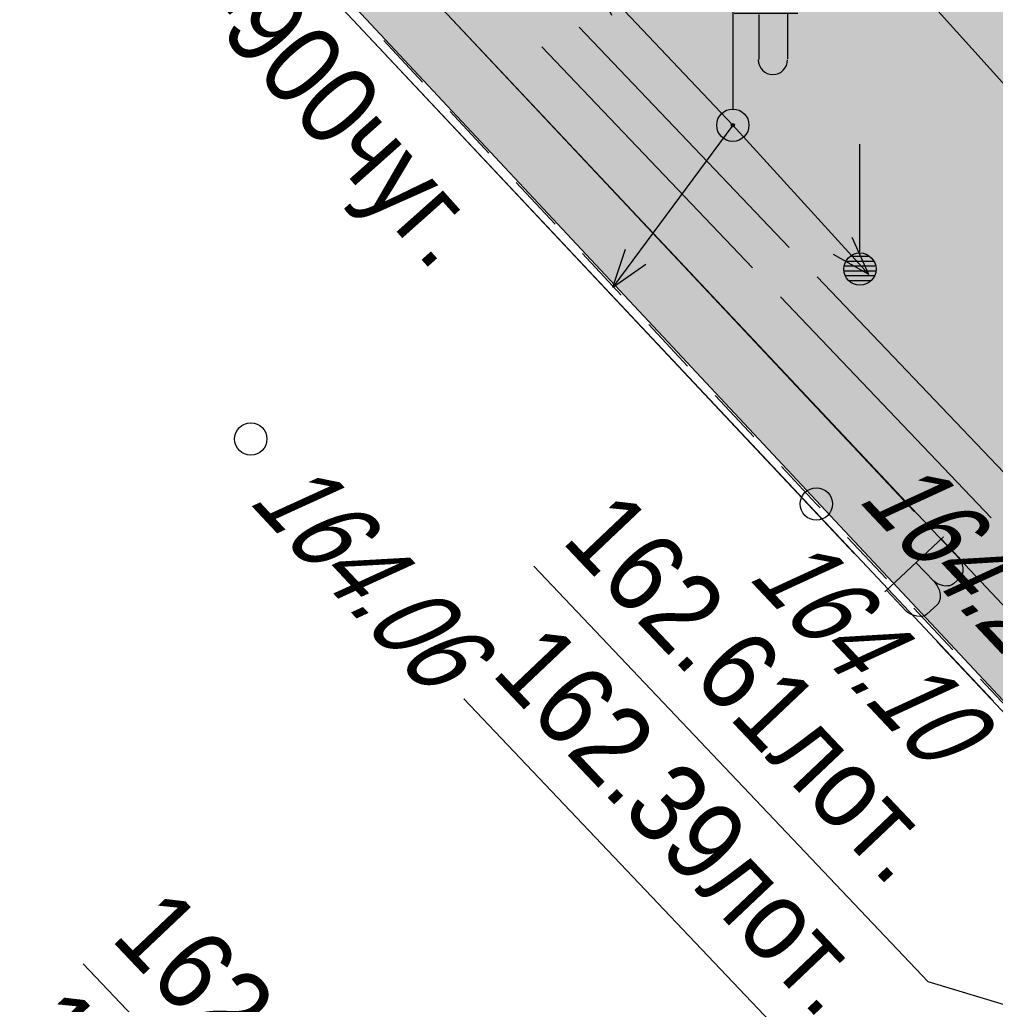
# Model space of a CAD drawing. Header units: millimetres. Extents: x 4385 to 11928, y 17253 to 36963.
# Tile 168 of 256: x 5909 to 5921, y 18707 to 18719. Entities that reach past the tile are written whole.
import ezdxf
from ezdxf.enums import TextEntityAlignment as Align

# ---------------------------------------------------------------- set-up
doc = ezdxf.new("R2010")
doc.units = ezdxf.units.MM
for name, color, linetype, lineweight in [('Геоподоснова_34179-21 от 9.08.21$0$Водопровод', 7, 'Continuous', 25), ('Геоподоснова_34179-21 от 9.08.21$0$Водопровод проектный', 7, 'Continuous', 25), ('Геоподоснова_34179-21 от 9.08.21$0$Водосток', 7, 'Continuous', 25), ('Геоподоснова_34179-21 от 9.08.21$0$Горизонтали', 7, 'Continuous', 25), ('Геоподоснова_34179-21 от 9.08.21$0$Граница улицы', 7, 'Continuous', 25), ('Геоподоснова_34179-21 от 9.08.21$0$Кабель Мосэнерго', 7, 'Continuous', 25), ('Геоподоснова_34179-21 от 9.08.21$0$Красные линии', 7, 'Continuous', 25), ('Геоподоснова_34179-21 от 9.08.21$0$Столбы', 7, 'Continuous', 25), ('Геоподоснова_34179-21 от 9.08.21$0$Фонари', 7, 'Continuous', 25), ('ГП_реконстр_Ботаническая$0$ГП_дороги_УДС', 205, 'Continuous', 5)]:
    doc.layers.add(name, color=color, linetype=linetype, lineweight=lineweight)
doc.layers.add('ГП_реконстр_Ботаническая$0$ГП_озел_проект_УДС', color=7, linetype='Continuous', lineweight=0, true_color=0xbedfd7, transparency=0.5)
doc.styles.add('Геоподоснова_34179-21 от 9.08.21$0$Style-RUSSIAN_1251', font='RUSSIAN_1251.shx')
doc.styles.add('Геоподоснова_34179-21 от 9.08.21$0$Style-RUSSIAN_1251 I 0.32289', font='RUSSIAN_1251.shx', dxfattribs={"oblique": 18.5})

# ---------------------------------------------------------------- blocks, each defined once
blk = doc.blocks.new('Геоподоснова_34179-21 от 9.08.21$0$PIKET_69')
at = {"layer": 'Геоподоснова_34179-21 от 9.08.21$0$Горизонтали', "color": 7, "linetype": 'Continuous', "lineweight": 25}
blk.add_arc((0, 0), 0.2, 0, 360, dxfattribs=at)
blk = doc.blocks.new('Геоподоснова_34179-21 от 9.08.21$0$FONAR5_5')
at = {"layer": 'Геоподоснова_34179-21 от 9.08.21$0$Фонари', "color": 7, "linetype": 'Continuous', "lineweight": 25}
for p, q in [((0.003, 0.2), (0.003, 1.641)), ((0.017, 1.388), (0.805, 1.388)), ((0.322, 1.371), (0.322, 0.816)), ((0.676, 1.378), (0.676, 0.823))]:
    blk.add_line(p, q, dxfattribs=at)
for centre, radius, start, end in [((0.496, 0.809), 0.181, 180, 0), ((0, 0), 0.2, 0, 360), ((0, 0), 0.02, 0, 360)]:
    blk.add_arc(centre, radius, start, end, dxfattribs=at)
blk = doc.blocks.new('Геоподоснова_34179-21 от 9.08.21$0$STRFON_9')
at = {"layer": 'Геоподоснова_34179-21 от 9.08.21$0$Фонари', "color": 7, "linetype": 'Continuous', "lineweight": 25, "flags": 128}
for points in [[(2.5, 0), (2.025, 0.157)], [(0, 0), (2.5, 0)], [(2.5, 0), (2.025, -0.156)]]:
    blk.add_lwpolyline(points, dxfattribs=at)
blk = doc.blocks.new('Геоподоснова_34179-21 от 9.08.21$0$STRFON_10')
at = {"layer": 'Геоподоснова_34179-21 от 9.08.21$0$Фонари', "color": 7, "linetype": 'Continuous', "lineweight": 25, "flags": 128}
for points in [[(2.5, 0), (2.025, 0.156)], [(0, 0), (2.5, 0)], [(2.5, 0), (2.025, -0.156)]]:
    blk.add_lwpolyline(points, dxfattribs=at)
blk = doc.blocks.new('Геоподоснова_34179-21 от 9.08.21$0$STRFON_11')
at = {"layer": 'Геоподоснова_34179-21 от 9.08.21$0$Фонари', "color": 7, "linetype": 'Continuous', "lineweight": 25, "flags": 128}
for points in [[(2.499, 0), (2.025, 0.157)], [(0, 0), (2.499, 0)], [(2.499, 0), (2.025, -0.156)]]:
    blk.add_lwpolyline(points, dxfattribs=at)
blk = doc.blocks.new('Геоподоснова_34179-21 от 9.08.21$0$PIKET_95')
at = {"layer": 'Геоподоснова_34179-21 от 9.08.21$0$Горизонтали', "color": 7, "linetype": 'Continuous', "lineweight": 25}
blk.add_arc((0, 0), 0.2, 0, 360, dxfattribs=at)
blk = doc.blocks.new('Геоподоснова_34179-21 от 9.08.21$0$STOLBM_8')
at = {"layer": 'Геоподоснова_34179-21 от 9.08.21$0$Столбы', "color": 7, "linetype": 'Continuous', "lineweight": 25}
for p, q in [((0, 0.214), (0, 1.547)), ((-0.104, 0.16), (0.103, 0.16)), ((-0.186, 0.04), (0.187, 0.04)), ((-0.169, 0.1), (0.167, 0.1)), ((-0.195, -0.02), (0.194, -0.02)), ((-0.173, -0.08), (0.177, -0.08)), ((-0.133, -0.14), (0.129, -0.14))]:
    blk.add_line(p, q, dxfattribs=at)
blk.add_arc((0, 0), 0.2, 0, 360, dxfattribs=at)
blk = doc.blocks.new('Геоподоснова_34179-21 от 9.08.21$0$msdElementTypeLineString_80')
at = {"layer": 'Геоподоснова_34179-21 от 9.08.21$0$Граница улицы', "color": 7, "linetype": 'Continuous', "lineweight": 25}
for p, q in [((3.866, 190.755), (4.346, 190.241)), ((4.687, 189.875), (5.167, 189.361)), ((5.508, 188.996), (5.988, 188.482)), ((6.329, 188.116), (6.808, 187.603)), ((7.15, 187.237), (7.629, 186.723)), ((7.971, 186.358), (8.45, 185.844)), ((9.613, 184.599), (10.094, 184.086)), ((10.435, 183.721), (10.916, 183.208)), ((11.258, 182.843), (11.738, 182.33))]:
    blk.add_line(p, q, dxfattribs=at)
at = {"layer": 'Геоподоснова_34179-21 от 9.08.21$0$Граница улицы', "color": 7, "linetype": 'Continuous', "lineweight": 25, "flags": 128}
blk.add_lwpolyline([(8.792, 185.478), (9.225, 185.014), (9.271, 184.964)], dxfattribs=at)
blk = doc.blocks.new('Геоподоснова_34179-21 от 9.08.21$0$msdElementTypeLineString_324')
at = {"layer": 'Геоподоснова_34179-21 от 9.08.21$0$Водопровод', "color": 7, "linetype": 'Continuous', "lineweight": 25}
blk.add_line((0.001, 31.307), (7.622, 22.814), dxfattribs=at)
blk = doc.blocks.new('Геоподоснова_34179-21 от 9.08.21$0$msdElementTypeMultiLine_154')
at = {"layer": 'Геоподоснова_34179-21 от 9.08.21$0$Водопровод', "color": 7, "linetype": 'Continuous', "lineweight": 25}
blk.add_blockref('Геоподоснова_34179-21 от 9.08.21$0$msdElementTypeLineString_324', (0.5, 0.5), dxfattribs=at)
blk = doc.blocks.new('Геоподоснова_34179-21 от 9.08.21$0$msdElementTypeLineString_410')
at = {"layer": 'Геоподоснова_34179-21 от 9.08.21$0$Водопровод', "color": 7, "linetype": 'Continuous', "lineweight": 25}
blk.add_line((0, 31.316), (9.709, 20.977), dxfattribs=at)
blk = doc.blocks.new('Геоподоснова_34179-21 от 9.08.21$0$msdElementTypeLineString_411')
at = {"layer": 'Геоподоснова_34179-21 от 9.08.21$0$Водопровод', "color": 7, "linetype": 'Continuous', "lineweight": 25}
for p, q in [((0.001, 31.515), (9.802, 21.078)), ((10.829, 19.984), (20.631, 9.547))]:
    blk.add_line(p, q, dxfattribs=at)
blk = doc.blocks.new('Геоподоснова_34179-21 от 9.08.21$0$msdElementTypeLineString_412')
at = {"layer": 'Геоподоснова_34179-21 от 9.08.21$0$Водопровод', "color": 7, "linetype": 'Continuous', "lineweight": 25}
for p, q in [((10.99, 21.473), (10.263, 20.79)), ((10.651, 21.155), (10.871, 20.921)), ((10.286, 20.812), (10.534, 20.548))]:
    blk.add_line(p, q, dxfattribs=at)
at = {"layer": 'Геоподоснова_34179-21 от 9.08.21$0$Водопровод', "color": 7, "linetype": 'Continuous', "lineweight": 25, "flags": 128}
blk.add_lwpolyline([(10.963, 21.447), (11.181, 21.215), (11.198, 21.189), (11.219, 21.14), (11.23, 21.087), (11.232, 21.063), (11.23, 21.038), (11.223, 21.01), (11.21, 20.98), (11.201, 20.967), (11.117, 20.888), (11.097, 20.877), (11.066, 20.866), (11.041, 20.863), (11.014, 20.861), (10.98, 20.867), (10.942, 20.88), (10.911, 20.895), (10.871, 20.921), (10.895, 20.89), (10.915, 20.863), (10.938, 20.817), (10.946, 20.784), (10.951, 20.751), (10.949, 20.707), (10.937, 20.668), (10.92, 20.639), (10.781, 20.509), (10.765, 20.499), (10.739, 20.489), (10.703, 20.484), (10.661, 20.488), (10.628, 20.495), (10.581, 20.515), (10.555, 20.529), (10.534, 20.548)], dxfattribs=at)
blk = doc.blocks.new('Геоподоснова_34179-21 от 9.08.21$0$msdElementTypeMultiLine_223')
at = {"layer": 'Геоподоснова_34179-21 от 9.08.21$0$Водопровод', "color": 7, "linetype": 'Continuous', "lineweight": 25}
for name, p in [('Геоподоснова_34179-21 от 9.08.21$0$msdElementTypeLineString_410', (0.92, 0.81)), ('Геоподоснова_34179-21 от 9.08.21$0$msdElementTypeLineString_411', (0.081, 0.189)), ('Геоподоснова_34179-21 от 9.08.21$0$msdElementTypeLineString_412', (0, 0))]:
    blk.add_blockref(name, p, dxfattribs=at)
blk = doc.blocks.new('Геоподоснова_34179-21 от 9.08.21$0$DIMTXT_29')
at = {"layer": 'Геоподоснова_34179-21 от 9.08.21$0$Водосток', "color": 30, "linetype": 'Continuous', "lineweight": 25}
for q in [(-0.252, 0.899), (-0.68, 0.641)]:
    blk.add_line((0, 0), q, dxfattribs=at)
at = {"layer": 'Геоподоснова_34179-21 от 9.08.21$0$Водосток', "color": 30, "linetype": 'Continuous', "lineweight": 25, "flags": 128}
blk.add_lwpolyline([(0, 0), (-2.904, 4.8), (-8.04, 10.214)], dxfattribs=at)
at = {"layer": 'Геоподоснова_34179-21 от 9.08.21$0$Водосток', "color": 30, "linetype": 'Continuous', "lineweight": 25, "style": 'Геоподоснова_34179-21 от 9.08.21$0$Style-RUSSIAN_1251', "width": 0.899998}
blk.add_text('162.00лот.', height=1, rotation=313.4912, dxfattribs=at).set_placement((-6.988, 11.212), align=Align.TOP_LEFT)
blk = doc.blocks.new('Геоподоснова_34179-21 от 9.08.21$0$DIMTXT_30')
at = {"layer": 'Геоподоснова_34179-21 от 9.08.21$0$Водосток', "color": 30, "linetype": 'Continuous', "lineweight": 25}
for q in [(-0.822, 0.444), (-0.933, -0.044)]:
    blk.add_line((0, 0), q, dxfattribs=at)
at = {"layer": 'Геоподоснова_34179-21 от 9.08.21$0$Водосток', "color": 30, "linetype": 'Continuous', "lineweight": 25, "flags": 128}
blk.add_lwpolyline([(0, 0), (-5.024, 1.145), (-10.14, 6.538)], dxfattribs=at)
at = {"layer": 'Геоподоснова_34179-21 от 9.08.21$0$Водосток', "color": 30, "linetype": 'Continuous', "lineweight": 25, "style": 'Геоподоснова_34179-21 от 9.08.21$0$Style-RUSSIAN_1251', "width": 0.899998}
blk.add_text('162.39лот.', height=1, rotation=313.4912, dxfattribs=at).set_placement((-9.088, 7.536), align=Align.TOP_LEFT)
blk = doc.blocks.new('Геоподоснова_34179-21 от 9.08.21$0$DIMTXT_53')
at = {"layer": 'Геоподоснова_34179-21 от 9.08.21$0$Водосток', "color": 30, "linetype": 'Continuous', "lineweight": 25}
for q in [(-0.436, 0.826), (-0.8, 0.482)]:
    blk.add_line((0, 0), q, dxfattribs=at)
at = {"layer": 'Геоподоснова_34179-21 от 9.08.21$0$Водосток', "color": 30, "linetype": 'Continuous', "lineweight": 25, "flags": 128}
blk.add_lwpolyline([(0, 0), (-4.716, 4.992), (-9.623, 10.164)], dxfattribs=at)
at = {"layer": 'Геоподоснова_34179-21 от 9.08.21$0$Водосток', "color": 30, "linetype": 'Continuous', "lineweight": 25, "style": 'Геоподоснова_34179-21 от 9.08.21$0$Style-RUSSIAN_1251', "width": 0.899998}
blk.add_text('162.14лот.', height=1, rotation=313.4912, dxfattribs=at).set_placement((-8.571, 11.162), align=Align.TOP_LEFT)
blk = doc.blocks.new('Геоподоснова_34179-21 от 9.08.21$0$DIMTXT_66')
at = {"layer": 'Геоподоснова_34179-21 от 9.08.21$0$Водосток', "color": 30, "linetype": 'Continuous', "lineweight": 25}
for q in [(-0.789, 0.5), (-0.934, 0.021)]:
    blk.add_line((0, 0), q, dxfattribs=at)
at = {"layer": 'Геоподоснова_34179-21 от 9.08.21$0$Водосток', "color": 30, "linetype": 'Continuous', "lineweight": 25, "flags": 128}
blk.add_lwpolyline([(0, 0), (-5.07, 1.532), (-9.954, 6.681)], dxfattribs=at)
at = {"layer": 'Геоподоснова_34179-21 от 9.08.21$0$Водосток', "color": 30, "linetype": 'Continuous', "lineweight": 25, "style": 'Геоподоснова_34179-21 от 9.08.21$0$Style-RUSSIAN_1251', "width": 0.899998}
blk.add_text('162.61лот.', height=1, rotation=313.4911, dxfattribs=at).set_placement((-8.902, 7.679), align=Align.TOP_LEFT)
blk = doc.blocks.new('Геоподоснова_34179-21 от 9.08.21$0$msdElementTypeLineString_861')
at = {"layer": 'Геоподоснова_34179-21 от 9.08.21$0$Водопровод проектный', "color": 7, "linetype": 'Continuous', "lineweight": 25}
blk.add_line((2.295, 92.473), (11.341, 82.848), dxfattribs=at)
blk = doc.blocks.new('Геоподоснова_34179-21 от 9.08.21$0$msdElementTypeLineString_862')
at = {"layer": 'Геоподоснова_34179-21 от 9.08.21$0$Водопровод проектный', "color": 7, "linetype": 'Continuous', "lineweight": 25}
blk.add_line((2.478, 92.478), (11.526, 82.851), dxfattribs=at)
blk = doc.blocks.new('Геоподоснова_34179-21 от 9.08.21$0$msdElementTypeMultiLine_531')
at = {"layer": 'Геоподоснова_34179-21 от 9.08.21$0$Водопровод проектный', "color": 7, "linetype": 'Continuous', "lineweight": 25}
for name, p in [('Геоподоснова_34179-21 от 9.08.21$0$msdElementTypeLineString_861', (0.92, 0.811)), ('Геоподоснова_34179-21 от 9.08.21$0$msdElementTypeLineString_862', (0.081, 0.189))]:
    blk.add_blockref(name, p, dxfattribs=at)
blk = doc.blocks.new('Геоподоснова_34179-21 от 9.08.21$0$msdElementTypeLineString_925')
at = {"layer": 'Геоподоснова_34179-21 от 9.08.21$0$Красные линии', "linetype": 'Continuous', "lineweight": 25}
for points in [[(6.411, 197.43), (1.034, 203.308), (1.218, 203.477), (6.595, 197.599)], [(5.258, 198.876), (5.049, 199.105), (5.879, 199.864), (6.088, 199.635)], [(13.161, 190.052), (6.411, 197.43), (6.595, 197.599), (13.345, 190.221)], [(12.008, 191.498), (11.798, 191.726), (12.628, 192.486), (12.838, 192.257)]]:
    blk.add_hatch(color=1, dxfattribs=at).paths.add_polyline_path(points)
blk = doc.blocks.new('Геоподоснова_34179-21 от 9.08.21$0$msdElementTypeLineString_926')
at = {"layer": 'Геоподоснова_34179-21 от 9.08.21$0$Красные линии', "linetype": 'Continuous', "lineweight": 25}
for points in [[(5.831, 189.509), (5.151, 190.242), (5.334, 190.412), (6.014, 189.679)], [(6.511, 188.776), (5.831, 189.509), (6.014, 189.679), (6.694, 188.946)], [(7.191, 188.043), (6.511, 188.776), (6.694, 188.946), (7.375, 188.213)], [(7.871, 187.31), (7.191, 188.043), (7.375, 188.213), (8.055, 187.48)], [(8.552, 186.577), (7.871, 187.31), (8.055, 187.48), (8.735, 186.747)], [(9.232, 185.843), (8.552, 186.577), (8.735, 186.747), (9.415, 186.013)], [(9.912, 185.11), (9.232, 185.843), (9.415, 186.013), (10.095, 185.28)]]:
    blk.add_hatch(color=1, dxfattribs=at).paths.add_polyline_path(points)
blk = doc.blocks.new('Геоподоснова_34179-21 от 9.08.21')
at = {"layer": 'Геоподоснова_34179-21 от 9.08.21$0$Кабель Мосэнерго', "color": 10, "linetype": 'Continuous', "lineweight": 25}
for p, q in [((5915.71, 18718.828), (5918.314, 18716.097)), ((5915.251, 18718.585), (5917.861, 18715.847)), ((5918.659, 18715.735), (5921.263, 18713.003)), ((5918.206, 18715.485), (5920.816, 18712.748))]:
    blk.add_line(p, q, dxfattribs=at)
at = {"layer": 'Геоподоснова_34179-21 от 9.08.21$0$Водопровод', "color": 7, "linetype": 'Continuous', "lineweight": 25}
for name, p in [('Геоподоснова_34179-21 от 9.08.21$0$msdElementTypeMultiLine_154', (5913.988, 18693.54)), ('Геоподоснова_34179-21 от 9.08.21$0$msdElementTypeMultiLine_223', (5909.234, 18691.041))]:
    blk.add_blockref(name, p, dxfattribs=at)
at = {"layer": 'Геоподоснова_34179-21 от 9.08.21$0$Водопровод проектный', "color": 7, "linetype": 'Continuous', "lineweight": 25}
blk.add_blockref('Геоподоснова_34179-21 от 9.08.21$0$msdElementTypeMultiLine_531', (5909.234, 18627.44), dxfattribs=at)
at = {"layer": 'Геоподоснова_34179-21 от 9.08.21$0$Водосток', "color": 30, "linetype": 'Continuous', "lineweight": 25}
for name, p in [('Геоподоснова_34179-21 от 9.08.21$0$DIMTXT_66', (5925.106, 18705.469)), ('Геоподоснова_34179-21 от 9.08.21$0$DIMTXT_30', (5924.422, 18703.969)), ('Геоподоснова_34179-21 от 9.08.21$0$DIMTXT_53', (5919.191, 18697.06)), ('Геоподоснова_34179-21 от 9.08.21$0$DIMTXT_29', (5916.359, 18695.787))]:
    blk.add_blockref(name, p, dxfattribs=at)
at = {"layer": 'Геоподоснова_34179-21 от 9.08.21$0$Горизонтали', "color": 7, "linetype": 'Continuous', "lineweight": 25}
for name, p in [('Геоподоснова_34179-21 от 9.08.21$0$PIKET_69', (5911.644, 18713.725)), ('Геоподоснова_34179-21 от 9.08.21$0$PIKET_95', (5918.65, 18712.92))]:
    blk.add_blockref(name, p, dxfattribs=at)
at = {"layer": 'Геоподоснова_34179-21 от 9.08.21$0$Граница улицы', "color": 7, "linetype": 'Continuous', "lineweight": 25}
blk.add_blockref('Геоподоснова_34179-21 от 9.08.21$0$msdElementTypeLineString_80', (5909.425, 18527.906), dxfattribs=at)
at = {"layer": 'Геоподоснова_34179-21 от 9.08.21$0$Красные линии', "color": 1, "linetype": 'Continuous', "lineweight": 25}
for name, p in [('Геоподоснова_34179-21 от 9.08.21$0$msdElementTypeLineString_926', (5911.43, 18529.215)), ('Геоподоснова_34179-21 от 9.08.21$0$msdElementTypeLineString_925', (5908.793, 18519.656))]:
    blk.add_blockref(name, p, dxfattribs=at)
at = {"layer": 'Геоподоснова_34179-21 от 9.08.21$0$Столбы', "color": 7, "linetype": 'Continuous', "lineweight": 25}
blk.add_blockref('Геоподоснова_34179-21 от 9.08.21$0$STOLBM_8', (5919.19, 18715.83), dxfattribs=at)
at = {"layer": 'Геоподоснова_34179-21 от 9.08.21$0$Фонари', "color": 7, "linetype": 'Continuous', "lineweight": 25}
for name, xscale, yscale, zscale, rotation in [('Геоподоснова_34179-21 от 9.08.21$0$STRFON_9', 1.000001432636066, 1.000001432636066, 1.000001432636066, 133.3827876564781), ('Геоподоснова_34179-21 от 9.08.21$0$STRFON_11', 1.000002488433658, 1.000002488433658, 1.000002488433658, 233.494132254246), ('Геоподоснова_34179-21 от 9.08.21$0$STRFON_10', 0.9999989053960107, 0.9999989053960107, 0.9999989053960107, 312.3198672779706)]:
    blk.add_blockref(name, (5917.616, 18717.613), dxfattribs=dict(at, xscale=xscale, yscale=yscale, zscale=zscale, rotation=rotation))
blk.add_blockref('Геоподоснова_34179-21 от 9.08.21$0$FONAR5_5', (5917.616, 18717.613), dxfattribs=at)
at = {"layer": 'Геоподоснова_34179-21 от 9.08.21$0$Водопровод', "color": 7, "linetype": 'Continuous', "lineweight": 25, "style": 'Геоподоснова_34179-21 от 9.08.21$0$Style-RUSSIAN_1251', "width": 0.899998}
blk.add_text('d=900чуг.', height=1, rotation=311.6825, dxfattribs=at).set_placement((5910.33, 18719.798))
at = {"layer": 'Геоподоснова_34179-21 от 9.08.21$0$Горизонтали', "color": 7, "linetype": 'Continuous', "lineweight": 25, "style": 'Геоподоснова_34179-21 от 9.08.21$0$Style-RUSSIAN_1251 I 0.32289', "oblique": 18.5, "width": 0.799996}
for s, rotation, p in [('164.06', 313.0319, (5911.6, 18712.952)), ('164.25', 313.2595, (5919.151, 18712.971))]:
    blk.add_text(s, height=1, rotation=rotation, dxfattribs=at).set_placement(p)
blk.add_text('164.10', height=1, rotation=313.2595, dxfattribs=at).set_placement((5918.518, 18712.696), align=Align.TOP_LEFT)
blk = doc.blocks.new('ГП_реконстр_Ботаническая')
at = {"layer": 'ГП_реконстр_Ботаническая$0$ГП_озел_проект_УДС'}
h = blk.add_hatch(color=256, dxfattribs=at)
h.dxf.hatch_style = 1
h.paths.add_polyline_path([(6050.382, 18572.283), (6049.308, 18573.426), (6046.837, 18576.052), (6043.542, 18579.554), (6040.885, 18582.383), (6037.793, 18585.697), (6033.454, 18590.349), (6028.575, 18595.58), (6024.66, 18599.747), (6021.943, 18602.624), (6017.898, 18606.905), (6010.793, 18614.467), (6000.816, 18625.173), (5996.482, 18629.797), (5990.928, 18635.704), (5985.154, 18641.844), (5978.583, 18648.886), (5974.479, 18653.29), (5962.966, 18665.602), (5958.029, 18670.876), (5950.632, 18678.794), (5944.881, 18684.955), (5936.639, 18693.731), (5931.329, 18699.387), (5930.21, 18700.58), (5928.601, 18702.303), (5926.705, 18704.334), (5920.13, 18711.376), (5915.215, 18716.64), (5906.51, 18725.964), (5910.994, 18730.171), (5914.288, 18726.664), (5925.779, 18714.375), (5937.933, 18701.457), (5938.27, 18701.096), (5938.307, 18701.056), (5939.841, 18699.423), (5955.803, 18682.391), (5962.841, 18674.868), (5971.075, 18666.067), (5982.879, 18653.434), (5996.228, 18639.078), (6007.579, 18626.945), (6019.882, 18613.698), (6031.558, 18601.207), (6040.92, 18591.297), (6041.693, 18590.478), (6043.487, 18588.578), (6043.979, 18588.053), (6045.539, 18586.389), (6045.689, 18586.231), (6053.585, 18577.794), (6054.795, 18576.509), (6054.513, 18576.239), (6052.524, 18574.334)])
at = {"layer": 'ГП_реконстр_Ботаническая$0$ГП_дороги_УДС', "flags": 128}
blk.add_lwpolyline([(5906.51, 18725.964), (6050.176, 18572.093)], dxfattribs=at)

msp = doc.modelspace()

# ---------------------------------------------------------------- block references
for name in ['ГП_реконстр_Ботаническая', 'Геоподоснова_34179-21 от 9.08.21']:
    msp.add_blockref(name, (0, 0))

doc.saveas('drawing.dxf')
